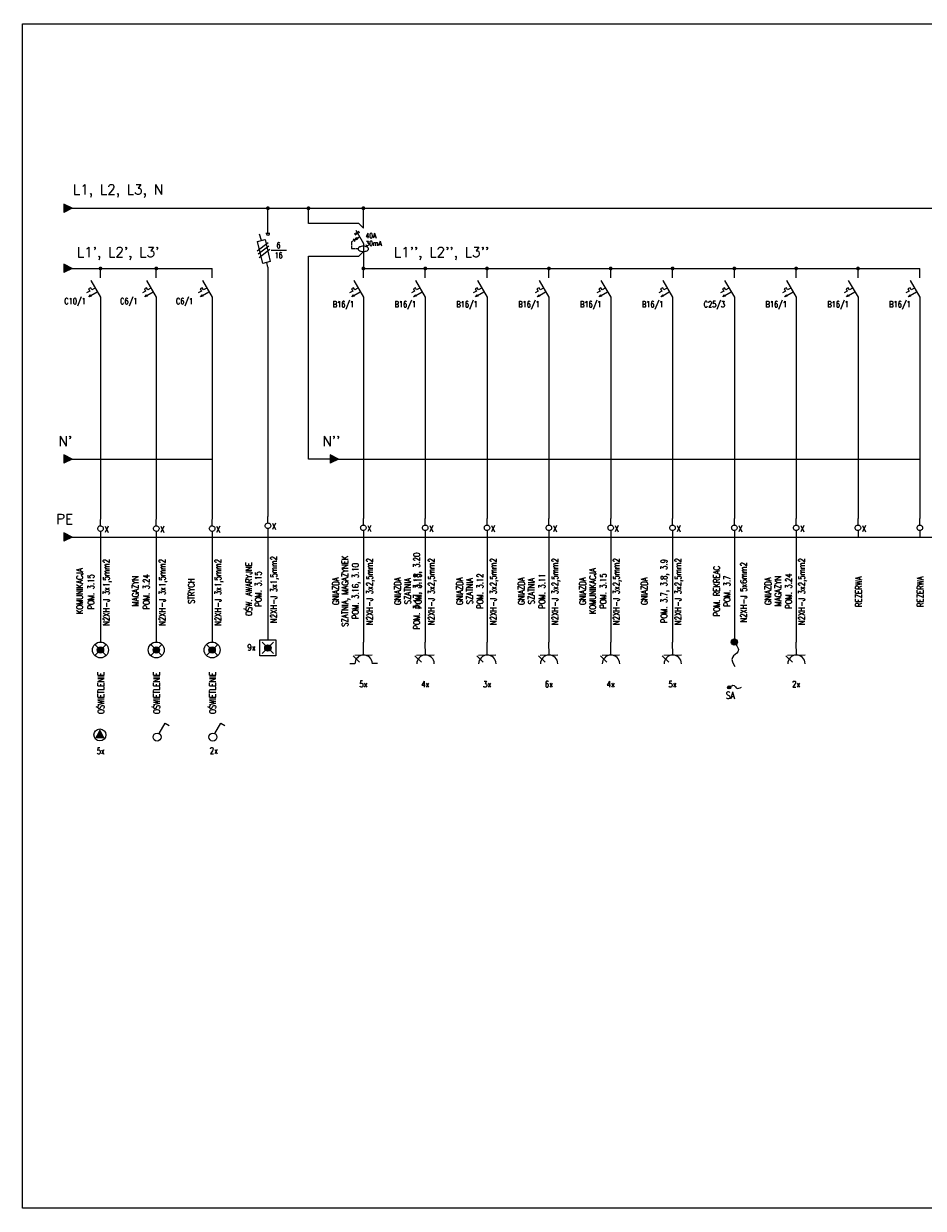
# Model space of a CAD drawing. Extents: x 2235 to 3915, y -856 to -559.
# Tile 3 of 7: x 2655 to 2881, y -856 to -559. Entities that reach past the tile are written whole.
import ezdxf
from ezdxf.enums import TextEntityAlignment as Align

# ---------------------------------------------------------------- set-up
doc = ezdxf.new("R2010")
doc.units = 0
doc.header["$MEASUREMENT"] = 0
for name, pattern in [('DASHED', [19.05, 12.7, -6.35]), ('HIDDEN', [0.375, 0.25, -0.125]), ('PIS1$025', [0]), ('PIS1$035', [0]), ('PIS1$10', [0])]:
    doc.linetypes.add(name, pattern=pattern)
for name, color, linetype in [('$TYPFIL_380V', 1, 'PIS1$025'), ('_E_aparaty', 7, 'Continuous'), ('_E_OSW', 7, 'Continuous'), ('A', 1, 'PIS1$025'), ('ATTEXT', 4, 'Continuous'), ('E_LOAD CIRCUIT', 7, 'Continuous'), ('E_OSW_PB', 240, 'Continuous'), ('E_PW', 255, 'DASHED'), ('E_PW-txt', 240, 'Continuous'), ('MODBUS RTU', 4, 'Continuous'), ('przewody', 7, 'Continuous'), ('WSCAD', 7, 'Continuous')]:
    doc.layers.add(name, color=color, linetype=linetype)
doc.styles.add('_ELEKTRYCZNY', font='romans.shx', dxfattribs={"width": 0.7})
doc.styles.add('ROMANS', font='romans.shx', dxfattribs={"width": 0.8})

# ---------------------------------------------------------------- blocks, each defined once
blk = doc.blocks.new('BEZPIECZNIK_3FAZY')
for p, q in [((0, -14.1), (0, 0)), ((-5.7, -20.9), (-7.4, -15.3)), ((-1.9, -14.2), (1.8, -14.2)), ((-9.5, -29.8), (0.1, -22.5)), ((-8.7, -32.7), (0.9, -25.4)), ((-7.8, -35.8), (1.8, -28.4)), ((3, -29.2), (16.5, -29.2)), ((0, -44.3), (-1, -40.3)), ((0, -44.3), (0, -50))]:
    blk.add_line(p, q)
blk.add_lwpolyline([(-9.1, -21.7), (-2.5, -20), (2, -39.4), (-4.6, -41.1)], close=True)
blk.add_circle((0, -15.4), 1.03)
at = {"style": 'ROMANS', "width": 0.8, "flags": 4}
blk.add_attdef('NR', text='', height=6, dxfattribs=at).set_placement((-12, -18.5), align=Align.RIGHT)
blk.add_attdef('TYP', (3.4, -17.7), '', height=5, dxfattribs=at)
for tag, p in [('WK', (9.4, -27.5)), ('PB', (9.4, -36.4))]:
    blk.add_attdef(tag, text='', height=5, dxfattribs=at).set_placement(p, align=Align.CENTER)
blk = doc.blocks.new('ZAC-1_ZA1')
at = {"color": 1, "linetype": 'PIS1$035'}
for p, q in [((0.000002, 0.3), (0.000008, 1)), ((-0.000002, -0.3), (-0.000008, -1))]:
    blk.add_line(p, q, dxfattribs=at)
blk.add_lwpolyline([(-0.3, 0.000002), (-0.290999, 0.075002), (-0.262999, 0.144002), (-0.218998, 0.205002), (-0.160998, 0.253001), (-0.092998, 0.285001), (-0.018998, 0.299), (0.056002, 0.295), (0.128002, 0.270999), (0.191002, 0.230998), (0.243001, 0.175998), (0.279001, 0.109998), (0.298, 0.037998), (0.298, -0.038003), (0.278999, -0.110002), (0.242999, -0.176002), (0.190998, -0.231002), (0.127998, -0.271001), (0.055998, -0.295001), (-0.019003, -0.299), (-0.093002, -0.284999), (-0.161002, -0.252999), (-0.219002, -0.204998), (-0.263001, -0.144998), (-0.291001, -0.074998), (-0.3, 0.000002)], dxfattribs=at)
at = {"color": 1, "flags": 3}
for p in [(0, 1), (0, -1)]:
    blk.add_attdef('#PT_L_1', p, '', height=1, dxfattribs=at)
at = {"flags": 3}
for tag, p in [('$LIB1', (1, 1)), ('$LIB2', (1, 1)), ('$NOMENC', (1, 1)), ('$REP_UNIQ', (1, 1)), ('$PASSANT', (1, 1)), ('$FONCTION', (1, 1)), ('$CLASSE', (1, 1)), ('$BOITE', (1, 1)), ('$ORIGINE', (0, 0))]:
    blk.add_attdef(tag, p, '', height=1, dxfattribs=at)
at = {"color": 0, "width": 0.7}
for tag, p in [('$ZACISK', (0.3, 0.25)), ('$LISTWA', (0.3, -0.75))]:
    blk.add_attdef(tag, p, '', height=0.5, dxfattribs=at)
blk = doc.blocks.new('*X19')
at = {"color": 0}
for p, q in [((44.28, -32.97), (44.26, -32.94)), ((44.28, -32.97), (44.96, -32.29)), ((44.42, -32.93), (44.35, -32.85)), ((44.56, -32.89), (44.44, -32.77)), ((44.53, -32.9), (45.02, -32.4)), ((44.69, -32.85), (44.53, -32.68)), ((44.83, -32.81), (44.61, -32.59)), ((44.97, -32.77), (44.7, -32.51)), ((44.78, -32.83), (45.09, -32.52)), ((45.11, -32.73), (44.79, -32.42)), ((45.12, -32.56), (44.88, -32.33)), ((45.03, -32.75), (45.15, -32.63))]:
    blk.add_line(p, q, dxfattribs=at)
blk = doc.blocks.new('ESKA_1FAZA')
for p, q in [((0, -7.73), (0, 0)), ((-8.8, -18.58), (-11.4, -20.08)), ((-8.07, -15.85), (-9.8, -16.85)), ((-9.8, -16.85), (-8.8, -18.58)), ((-7.07, -17.58), (-8.07, -15.85)), ((-8, -9.87), (0, -23.73)), ((-7.84, -22.24), (-2.64, -19.24)), ((-4.47, -16.08), (-7.07, -17.58)), ((-9.57, -23.24), (-8.09, -21.81)), ((-7.59, -22.67), (-9.57, -23.24)), ((-8.09, -21.81), (-7.59, -22.67)), ((0, -23.73), (0, -35))]:
    blk.add_line(p, q)
at = {"const_width": 0.4}
blk.add_lwpolyline([(-8, -9.87), (0, -23.73)], dxfattribs=at)
at = {"xscale": 2, "yscale": 2, "zscale": 2}
blk.add_blockref('*X19', (-97.98, 42.74), dxfattribs=at)
at = {"style": 'ROMANS', "width": 0.8}
for tag, p in [('NR', (1.58, -10.9)), ('TYP', (1.58, -18.99)), ('PAR', (1.58, -27.09))]:
    blk.add_attdef(tag, p, '', height=5, dxfattribs=at)
blk = doc.blocks.new('*X15')
at = {"color": 0}
for p, q in [((86.42, 151.16), (86.36, 151.22)), ((86.44, 151.32), (87.27, 152.15)), ((86.58, 151.19), (86.44, 151.32)), ((86.47, 151.17), (87.34, 152.04)), ((86.73, 151.21), (86.52, 151.42)), ((86.88, 151.24), (86.6, 151.52)), ((86.68, 151.21), (87.4, 151.92)), ((87.03, 151.26), (86.68, 151.61)), ((87.18, 151.29), (86.76, 151.71)), ((87.34, 151.31), (86.84, 151.81)), ((86.89, 151.24), (87.46, 151.81)), ((87.49, 151.34), (86.92, 151.9)), ((87.64, 151.36), (87, 152)), ((87.6, 151.58), (87.08, 152.1)), ((87.11, 151.28), (87.53, 151.7)), ((87.36, 152), (87.16, 152.2)), ((87.32, 151.31), (87.59, 151.59)), ((87.53, 151.34), (87.66, 151.48))]:
    blk.add_line(p, q, dxfattribs=at)
blk = doc.blocks.new('Różnicówka 1-faz')
for p, q in [((0, -27.8), (0, -6.9)), ((-9.2, -33.5), (-4.3, -30.7)), ((-8.5, -34.6), (-3.7, -31.8)), ((-8, -29.9), (0, -43.8)), ((-6.7, -38.4), (-4, -36.8)), ((-10.7, -38.8), (-9, -41.7)), ((-7.2, -37.5), (-9, -39.7)), ((-9, -39.7), (-6.1, -39.2)), ((-7.2, -37.5), (-6.1, -39.2)), ((0, -43.8), (0, -70))]:
    blk.add_line(p, q)
at = {"linetype": 'HIDDEN'}
for p, q in [((-12.5, -41.8), (-9.9, -40.2)), ((-12.5, -41.8), (-12.5, -49.3)), ((-5.5, -49.3), (-12.5, -49.3))]:
    blk.add_line(p, q, dxfattribs=at)
at = {"const_width": 0.4}
blk.add_lwpolyline([(-8, -29.9), (0, -43.8)], dxfattribs=at)
blk.add_lwpolyline([(5.4, -49.3, 0.174704), (5.1, -48.3, 0.104203), (3.8, -47.3, 0.064948), (2.2, -46.8, 0.051099), (0, -46.5, 0.051099), (-2.2, -46.8, 0.064948), (-3.9, -47.3, 0.104203), (-5.2, -48.3, 0.174704), (-5.5, -49.3, 0.174704), (-5.2, -50.2, 0.104203), (-3.9, -51.2, 0.064948), (-2.2, -51.8, 0.051099), (0, -52, 0.051099), (2.2, -51.8, 0.064948), (3.8, -51.2, 0.104203), (5.1, -50.2, 0.174704)], format="xyb", close=True)
at = {"xscale": 2, "yscale": 2, "zscale": 2}
blk.add_blockref('*X15', (-181.6, -342), dxfattribs=at)
at = {"style": 'ROMANS', "width": 0.8, "flags": 4}
for tag, p in [('TYP', (2.3, -29.9)), ('IN', (2.3, -38)), ('ID', (2.3, -46.1))]:
    blk.add_attdef(tag, p, '', height=5, dxfattribs=at)
blk = doc.blocks.new('_E_Wypust')
at = {"linetype": 'ByBlock'}
h = blk.add_hatch(color=0, dxfattribs=at)
edge = h.paths.add_edge_path()
edge.add_arc((0, 0), 0.398, 0, 360)
at = {"color": 0, "linetype": 'ByBlock'}
blk.add_circle((0, 0), 0.398, dxfattribs=at)
blk.add_spline([(0, 0), (1.23, 0.46), (1.93, -0.24), (3.08, 0.05)], degree=3, dxfattribs=at)
blk = doc.blocks.new('*U173')
h = blk.add_hatch(color=0)
edge = h.paths.add_edge_path()
edge.add_arc((0, 0), 0.8, 0, 360)
at = {"color": 0, "linetype": 'ByBlock'}
for p, q in [((1.41, 1.41), (-1.41, -1.41)), ((-1.41, 1.41), (1.41, -1.41))]:
    blk.add_line(p, q, dxfattribs=at)
blk.add_circle((0, 0), 2, dxfattribs=at)
at = {"color": 0}
blk.add_circle((0, 0), 0.8, dxfattribs=at)
blk = doc.blocks.new('_E_Czujka')
at = {"linetype": 'ByBlock', "lineweight": -2}
blk.add_hatch(color=0, dxfattribs=at).paths.add_polyline_path([(0, 1.5), (1.23, -0.86), (-1.23, -0.86)])
at = {"color": 0, "linetype": 'ByBlock', "lineweight": -2}
blk.add_circle((0, 0), 1.5, dxfattribs=at)
blk = doc.blocks.new('*U153')
at = {"color": 0, "linetype": 'ByBlock'}
for p, q in [((0.5, 0.87), (2, 3.46)), ((2, 3.46), (3.04, 2.86))]:
    blk.add_line(p, q, dxfattribs=at)
blk.add_circle((0, 0), 1, dxfattribs=at)
blk = doc.blocks.new('_E_Oprawa awaryjna z wlasnym zrodlem')
h = blk.add_hatch(color=0)
edge = h.paths.add_edge_path()
edge.add_arc((0, 0), 0.8, 0, 360)
at = {"color": 0, "linetype": 'ByBlock'}
for p, q in [((1.41, 1.41), (-1.41, -1.41)), ((-1.41, 1.41), (1.41, -1.41))]:
    blk.add_line(p, q, dxfattribs=at)
blk.add_lwpolyline([(-2, 2), (2, 2), (2, -2), (-2, -2)], close=True, dxfattribs=at)
at = {"color": 0}
blk.add_circle((0, 0), 0.8, dxfattribs=at)
blk = doc.blocks.new('*U29')
at = {"color": 0, "linetype": 'ByBlock'}
for p, q in [((2.06, 0), (0, 0)), ((2.06, -1.38), (2.06, 1.37))]:
    blk.add_line(p, q, dxfattribs=at)
at = {"color": 1, "linetype": 'ByBlock'}
blk.add_line((3.19, -0.64), (2.18, -1.65), dxfattribs=at)
at = {"color": 0, "linetype": 'ByBlock'}
blk.add_arc((3.44, 0), 1.38, 90, 270, dxfattribs=at)
at = {"color": 240, "style": '_ELEKTRYCZNY', "width": 0.8}
for tag, height, p in [('PODWOJNE_POJEDYNCZE', 1, (0.71, -2.11)), ('1', 1.4, (4.39, 0))]:
    blk.add_attdef(tag, text='', height=height, rotation=90, dxfattribs=at).set_placement(p, align=Align.MIDDLE_CENTER)

msp = doc.modelspace()

# ---------------------------------------------------------------- hatches: boundary and pattern name
at = {"layer": 'E_LOAD CIRCUIT', "lineweight": 0, "ltscale": 0.051}
h = msp.add_hatch(color=4, dxfattribs=at)
h.dxf.hatch_style = 1
h.paths.add_polyline_path([(2665.55, -666.88), (2665.55, -667.91), (2667.63, -667.91)])
h.paths.add_polyline_path([(2665.55, -667.91), (2665.55, -668.94), (2667.63, -667.91)])
h = msp.add_hatch(color=4, dxfattribs=at)
h.dxf.hatch_style = 1
h.paths.add_polyline_path([(2732.36, -666.88), (2732.36, -667.91), (2734.43, -667.91)])
h.paths.add_polyline_path([(2732.36, -667.91), (2732.36, -668.94), (2734.43, -667.91)])
at = {"layer": 'WSCAD', "linetype": 'Continuous'}
h = msp.add_hatch(color=256, dxfattribs=at)
h.dxf.hatch_style = 1
h.paths.add_polyline_path([(2665.55, -603.99), (2665.55, -605.02), (2667.63, -605.02)])
h.paths.add_polyline_path([(2665.55, -605.02), (2665.55, -606.05), (2667.63, -605.02)])
h = msp.add_hatch(color=256, dxfattribs=at)
h.dxf.hatch_style = 1
h.paths.add_polyline_path([(2665.55, -619.08), (2665.55, -620.12), (2667.63, -620.12)])
h.paths.add_polyline_path([(2665.55, -620.12), (2665.55, -621.15), (2667.63, -620.12)])
h = msp.add_hatch(color=256, dxfattribs=at)
edge = h.paths.add_edge_path()
edge.add_arc((2740.65, -620.11), 0.175, 0, 360)
h = msp.add_hatch(color=256, dxfattribs=at)
edge = h.paths.add_edge_path()
edge.add_arc((2756.16, -620.11), 0.175, 0, 360)
h = msp.add_hatch(color=256, dxfattribs=at)
edge = h.paths.add_edge_path()
edge.add_arc((2771.67, -620.11), 0.175, 0, 360)
h = msp.add_hatch(color=256, dxfattribs=at)
edge = h.paths.add_edge_path()
edge.add_arc((2787.18, -620.11), 0.175, 0, 360)
h = msp.add_hatch(color=256, dxfattribs=at)
edge = h.paths.add_edge_path()
edge.add_arc((2802.69, -620.11), 0.175, 0, 360)
h = msp.add_hatch(color=256, dxfattribs=at)
edge = h.paths.add_edge_path()
edge.add_arc((2818.2, -620.11), 0.175, 0, 360)
h = msp.add_hatch(color=256, dxfattribs=at)
edge = h.paths.add_edge_path()
edge.add_arc((2833.7, -620.11), 0.175, 0, 360)
h = msp.add_hatch(color=256, dxfattribs=at)
edge = h.paths.add_edge_path()
edge.add_arc((2849.21, -620.11), 0.175, 0, 360)
h = msp.add_hatch(color=256, dxfattribs=at)
edge = h.paths.add_edge_path()
edge.add_arc((2864.72, -620.11), 0.175, 0, 360)
h = msp.add_hatch(color=3, dxfattribs=at)
h.dxf.hatch_style = 1
h.paths.add_polyline_path([(2665.55, -686.43), (2665.55, -687.46), (2667.63, -687.46)])
h.paths.add_polyline_path([(2667.63, -687.46), (2665.55, -687.46), (2665.55, -688.49)])

# ---------------------------------------------------------------- linework, layer by layer
at = {"layer": '$TYPFIL_380V', "color": 4, "linetype": 'PIS1$10'}
for p, q in [((2674.71, -687.66), (2674.71, -713.97)), ((2688.71, -687.66), (2688.71, -713.97)), ((2702.71, -687.66), (2702.71, -713.97)), ((2716.71, -686.94), (2716.71, -713.26)), ((2740.65, -687.46), (2740.65, -713.77)), ((2756.17, -687.46), (2756.17, -713.77)), ((2771.68, -687.46), (2771.68, -713.77)), ((2787.18, -687.46), (2787.18, -713.77)), ((2802.69, -687.46), (2802.69, -713.77)), ((2818.2, -687.46), (2818.2, -713.77)), ((2833.71, -687.46), (2833.71, -713.77)), ((2849.22, -687.46), (2849.22, -713.78))]:
    msp.add_line(p, q, dxfattribs=at)
for points in [[(2740.66, -630.78), (2740.65, -682.81)], [(2756.17, -630.78), (2756.17, -643.54)], [(2756.17, -630.78), (2756.17, -682.81)], [(2771.68, -630.78), (2771.68, -643.54)], [(2771.68, -630.78), (2771.68, -682.81)], [(2787.18, -630.78), (2787.18, -643.54)], [(2787.18, -630.78), (2787.18, -682.81)], [(2802.69, -630.78), (2802.69, -643.54)], [(2802.69, -630.78), (2802.69, -682.81)], [(2818.2, -630.78), (2818.2, -643.54)], [(2818.2, -630.78), (2818.2, -682.81)], [(2833.71, -630.78), (2833.71, -643.54)], [(2833.71, -630.78), (2833.71, -682.81)], [(2849.22, -630.78), (2849.22, -643.54)], [(2849.22, -630.78), (2849.22, -682.81)], [(2864.72, -630.78), (2864.72, -643.54)], [(2864.72, -630.78), (2864.72, -682.81)], [(2880.23, -630.78), (2880.23, -643.54)], [(2880.23, -630.78), (2880.23, -682.81)]]:
    msp.add_lwpolyline(points)
at = {"layer": 'E_LOAD CIRCUIT', "color": 0, "lineweight": 0, "ltscale": 0.051}
for p, q in [((2667.63, -605.02), (2665.55, -603.99)), ((2665.55, -603.99), (2665.55, -606.05)), ((2667.63, -605.02), (2665.55, -606.05)), ((2667.63, -620.12), (2665.55, -619.08)), ((2665.55, -619.08), (2665.55, -621.15)), ((2667.63, -620.12), (2665.55, -621.15))]:
    msp.add_line(p, q, dxfattribs=at)
at = {"layer": 'E_LOAD CIRCUIT', "color": 4, "lineweight": 0, "ltscale": 0.051}
for p, q in [((2667.63, -667.91), (2665.55, -666.88)), ((2665.55, -666.88), (2665.55, -668.94)), ((2667.63, -667.91), (2665.55, -668.94)), ((2734.43, -667.91), (2732.36, -666.88)), ((2732.36, -666.88), (2732.36, -668.94)), ((2734.43, -667.91), (2732.36, -668.94))]:
    msp.add_line(p, q, dxfattribs=at)
at = {"layer": 'E_LOAD CIRCUIT', "color": 3, "lineweight": 0, "ltscale": 0.051}
for p, q in [((2667.63, -687.46), (2665.55, -686.43)), ((2665.55, -686.43), (2665.55, -688.49)), ((2667.63, -687.46), (2665.55, -688.49))]:
    msp.add_line(p, q, dxfattribs=at)
at = {"layer": 'MODBUS RTU', "linetype": 'Continuous'}
for p, q in [((2740.66, -610.04), (2739.52, -608.81)), ((2740.65, -615.87), (2739.52, -617.04))]:
    msp.add_line(p, q, dxfattribs=at)
for points in [[(2739.52, -608.81), (2726.88, -608.81), (2726.88, -605.02)], [(2733.13, -667.91), (2726.88, -667.91), (2726.88, -617.04)], [(2726.88, -617.04), (2739.52, -617.04)]]:
    msp.add_lwpolyline(points, dxfattribs=at)
at = {"layer": 'przewody', "const_width": 0.476}
for points in [[(2716.47, -605.02, 1), (2716.95, -605.02, 1)], [(2726.64, -605.02, 1), (2727.12, -605.02, 1)], [(2740.42, -605.02, 1), (2740.9, -605.02, 1)], [(2674.47, -620.12, 1), (2674.95, -620.12, 1)], [(2688.47, -620.12, 1), (2688.95, -620.12, 1)], [(2740.42, -620.12, 1), (2740.9, -620.12, 1)], [(2755.93, -620.12, 1), (2756.41, -620.12, 1)], [(2771.44, -620.12, 1), (2771.91, -620.12, 1)], [(2786.95, -620.12, 1), (2787.42, -620.12, 1)], [(2802.45, -620.12, 1), (2802.93, -620.12, 1)], [(2817.96, -620.12, 1), (2818.44, -620.12, 1)], [(2833.47, -620.12, 1), (2833.95, -620.12, 1)], [(2848.98, -620.12, 1), (2849.45, -620.12, 1)], [(2864.49, -620.12, 1), (2864.96, -620.12, 1)]]:
    msp.add_lwpolyline(points, format="xyb", close=True, dxfattribs=at)
at = {"layer": 'WSCAD', "linetype": 'Continuous'}
for p, q in [((2665.55, -605.02), (3050.61, -605.02)), ((2716.71, -607.22), (2716.71, -605.02)), ((2667.63, -620.12), (2702.71, -620.12)), ((2740.66, -620.12), (2880.23, -620.12)), ((2716.71, -621.39), (2716.71, -682.3)), ((2674.71, -630.78), (2674.71, -683.01)), ((2688.71, -630.78), (2688.71, -683.01)), ((2702.71, -630.78), (2702.71, -683.01))]:
    msp.add_line(p, q, dxfattribs=at)
at = {"layer": 'WSCAD', "color": 4, "linetype": 'Continuous'}
for p, q in [((2665.55, -667.91), (2702.71, -667.91)), ((2734.43, -667.91), (2880.23, -667.91))]:
    msp.add_line(p, q, dxfattribs=at)
at = {"layer": 'WSCAD', "color": 3, "linetype": 'Continuous'}
msp.add_line((2665.55, -687.46), (3050.61, -687.46), dxfattribs=at)
at = {"layer": 'WSCAD'}
for p, q in [((2738.53, -719.26), (2737.24, -719.26)), ((2744.19, -719.2), (2742.89, -719.2))]:
    msp.add_line(p, q, dxfattribs=at)
at = {"layer": 'WSCAD', "linetype": 'Continuous'}
msp.add_lwpolyline([(2655.18, -558.75), (3075.18, -558.75), (3075.18, -855.75), (2655.18, -855.75)], close=True, dxfattribs=at)

# ---------------------------------------------------------------- block references
at = {"layer": '_E_aparaty'}
for name, p, xscale, yscale, zscale, values in [('Różnicówka 1-faz', (2740.66, -603.37), 0.2402917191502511, 0.2402917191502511, 0.2402917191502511, {'IN': '40A', 'ID': '30mA'}), ('BEZPIECZNIK_3FAZY', (2716.71, -607.22), 0.283364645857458, 0.283364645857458, 0.283364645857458, {'WK': '6', 'PB': '16'})]:
    msp.add_blockref(name, p, dxfattribs=dict(at, xscale=xscale, yscale=yscale, zscale=zscale)).add_auto_attribs(values)
ref = msp.add_blockref('ESKA_1FAZA', (2674.71, -620.12), dxfattribs=dict(at, xscale=0.3045846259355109, yscale=0.3045846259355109, zscale=0.3045846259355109))
ref.add_attrib('PAR', 'C10/1', (2665.63, -629.07), dxfattribs={"layer": '0', "height": 1.523, "style": 'ROMANS', "width": 0.8})
ref = msp.add_blockref('ESKA_1FAZA', (2688.71, -620.12), dxfattribs=dict(at, xscale=0.3045846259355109, yscale=0.3045846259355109, zscale=0.3045846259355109))
ref.add_attrib('PAR', 'C6/1', (2679.63, -629.07), dxfattribs={"layer": '0', "height": 1.523, "style": 'ROMANS', "width": 0.8})
ref = msp.add_blockref('ESKA_1FAZA', (2702.71, -620.12), dxfattribs=dict(at, xscale=0.3045846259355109, yscale=0.3045846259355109, zscale=0.3045846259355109))
ref.add_attrib('PAR', 'C6/1', (2693.63, -629.07), dxfattribs={"layer": '0', "height": 1.523, "style": 'ROMANS', "width": 0.8})
ref = msp.add_blockref('ESKA_1FAZA', (2740.66, -620.12), dxfattribs=dict(at, xscale=0.3045846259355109, yscale=0.3045846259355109, zscale=0.3045846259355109))
ref.add_attrib('PAR', 'B16/1', (2732.96, -629.86), dxfattribs={"layer": '0', "height": 1.523, "style": 'ROMANS', "width": 0.8})
ref = msp.add_blockref('ESKA_1FAZA', (2756.17, -620.12), dxfattribs=dict(at, xscale=0.3045846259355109, yscale=0.3045846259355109, zscale=0.3045846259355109))
ref.add_attrib('PAR', 'B16/1', (2748.47, -629.86), dxfattribs={"layer": '0', "height": 1.523, "style": 'ROMANS', "width": 0.8})
ref = msp.add_blockref('ESKA_1FAZA', (2771.68, -620.12), dxfattribs=dict(at, xscale=0.3045846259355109, yscale=0.3045846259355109, zscale=0.3045846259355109))
ref.add_attrib('PAR', 'B16/1', (2763.97, -629.86), dxfattribs={"layer": '0', "height": 1.523, "style": 'ROMANS', "width": 0.8})
ref = msp.add_blockref('ESKA_1FAZA', (2787.18, -620.12), dxfattribs=dict(at, xscale=0.3045846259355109, yscale=0.3045846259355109, zscale=0.3045846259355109))
ref.add_attrib('PAR', 'B16/1', (2779.48, -629.86), dxfattribs={"layer": '0', "height": 1.523, "style": 'ROMANS', "width": 0.8})
ref = msp.add_blockref('ESKA_1FAZA', (2802.69, -620.12), dxfattribs=dict(at, xscale=0.3045846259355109, yscale=0.3045846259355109, zscale=0.3045846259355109))
ref.add_attrib('PAR', 'B16/1', (2794.99, -629.86), dxfattribs={"layer": '0', "height": 1.523, "style": 'ROMANS', "width": 0.8})
ref = msp.add_blockref('ESKA_1FAZA', (2818.2, -620.12), dxfattribs=dict(at, xscale=0.3045846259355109, yscale=0.3045846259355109, zscale=0.3045846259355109))
ref.add_attrib('PAR', 'B16/1', (2810.5, -629.86), dxfattribs={"layer": '0', "height": 1.523, "style": 'ROMANS', "width": 0.8})
ref = msp.add_blockref('ESKA_1FAZA', (2833.71, -620.12), dxfattribs=dict(at, xscale=0.3045846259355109, yscale=0.3045846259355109, zscale=0.3045846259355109))
ref.add_attrib('PAR', 'C25/3', (2826.01, -629.86), dxfattribs={"layer": '0', "height": 1.523, "style": 'ROMANS', "width": 0.8})
ref = msp.add_blockref('ESKA_1FAZA', (2849.22, -620.12), dxfattribs=dict(at, xscale=0.3045846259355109, yscale=0.3045846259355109, zscale=0.3045846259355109))
ref.add_attrib('PAR', 'B16/1', (2841.51, -629.86), dxfattribs={"layer": '0', "height": 1.523, "style": 'ROMANS', "width": 0.8})
ref = msp.add_blockref('ESKA_1FAZA', (2864.72, -620.12), dxfattribs=dict(at, xscale=0.3045846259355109, yscale=0.3045846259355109, zscale=0.3045846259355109))
ref.add_attrib('PAR', 'B16/1', (2857.02, -629.86), dxfattribs={"layer": '0', "height": 1.523, "style": 'ROMANS', "width": 0.8})
ref = msp.add_blockref('ESKA_1FAZA', (2880.23, -620.12), dxfattribs=dict(at, xscale=0.3045846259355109, yscale=0.3045846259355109, zscale=0.3045846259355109))
ref.add_attrib('PAR', 'B16/1', (2872.53, -629.86), dxfattribs={"layer": '0', "height": 1.523, "style": 'ROMANS', "width": 0.8})
at = {"layer": '_E_OSW', "linetype": 'ByBlock'}
for name, p in [('*U173', (2674.71, -715.77)), ('*U173', (2688.71, -715.77)), ('*U173', (2702.71, -715.77)), ('_E_Czujka', (2674.56, -737.08)), ('*U153', (2688.9, -737.6)), ('*U153', (2702.9, -737.6))]:
    msp.add_blockref(name, p, dxfattribs=at)
at = {"layer": 'A', "xscale": 2.3232, "yscale": 2.3232, "zscale": 2.3232}
for p in [(2674.71, -685.34), (2688.71, -685.34), (2702.71, -685.34), (2716.71, -684.62), (2740.65, -685.14), (2756.17, -685.14), (2771.68, -685.14), (2787.18, -685.14), (2802.69, -685.14), (2818.2, -685.14), (2833.71, -685.14), (2849.22, -685.14), (2864.72, -685.14), (2880.23, -685.14)]:
    msp.add_blockref('ZAC-1_ZA1', p, dxfattribs=at)
at = {"layer": 'E_OSW_PB', "color": 0}
msp.add_blockref('_E_Oprawa awaryjna z wlasnym zrodlem', (2716.71, -715.26), dxfattribs=at)
at = {"layer": 'E_PW', "linetype": 'Continuous', "xscale": 2, "yscale": 2, "zscale": 2, "rotation": 270}
msp.add_blockref('_E_Wypust', (2833.69, -713.77), dxfattribs=at)
at = {"layer": 'E_PW', "linetype": 'Continuous'}
msp.add_blockref('_E_Wypust', (2832.4, -725.14), dxfattribs=at)
at = {"layer": 'WSCAD', "xscale": 1.587133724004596, "yscale": 1.587133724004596, "zscale": 1.587133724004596, "rotation": 270.6660601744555}
for p in [(2740.65, -713.77), (2756.17, -713.78), (2771.68, -713.78), (2787.18, -713.78), (2802.69, -713.78), (2818.2, -713.78), (2849.22, -713.78)]:
    msp.add_blockref('*U29', p, dxfattribs=at)

# ---------------------------------------------------------------- texts
at = {"layer": 'ATTEXT', "color": 0, "lineweight": 0, "char_height": 2.5, "attachment_point": 1, "style": 'ROMANS'}
for s, insert in [('\\pi3.40323;{\\Fromans|c238;\\W1;L1, L2, L3, N}', (2664.4, -599.06)), ("\\pi4.77227;{\\Fromans|c238;\\W1;L1', L2', L3'}", (2664.02, -614.75)), ("\\pi2.98656;{\\Fromans|c238;\\W1;L1'', L2'', L3''}", (2745.31, -614.75))]:
    msp.add_mtext_dynamic_manual_height_columns(s, width=32.7588, gutter_width=1.56, heights=[0], dxfattribs=dict(at, insert=insert))
at = {"layer": 'ATTEXT', "lineweight": 0, "char_height": 2.5, "attachment_point": 1, "style": 'ROMANS'}
for s, insert in [("\\pi14.95084;{\\Fromans|c238;\\W1;N'}", (2619.49, -662.14)), ("\\pi14.95084;{\\Fromans|c238;\\W1;N'}", (2649.2, -662.14)), ("\\pi14.35561;{\\Fromans|c238;\\W1;N''}", (2716, -662.14))]:
    msp.add_mtext_dynamic_manual_height_columns(s, width=32.7588, gutter_width=1.56, heights=[0], dxfattribs=dict(at, insert=insert))
at = {"layer": 'ATTEXT', "color": 3, "lineweight": 0, "char_height": 2.5, "attachment_point": 1, "style": 'ROMANS'}
for insert in [(2619.49, -681.69), (2649.2, -681.69)]:
    msp.add_mtext_dynamic_manual_height_columns('\\pi14.35561;{\\Fromans|c238;\\W1;PE}', width=32.7588, gutter_width=1.56, heights=[0], dxfattribs=dict(at, insert=insert))
at = {"layer": 'E_PW-txt', "color": 240, "style": '_ELEKTRYCZNY', "width": 0.75}
msp.add_text('SA', height=1.8, dxfattribs=at).set_placement((2831.58, -728.03))
at = {"layer": 'WSCAD', "style": 'ROMANS', "width": 0.8}
for s, height, p in [('X', 1.58, (2676.23, -685.52)), ('X', 1.58, (2690.23, -685.52)), ('X', 1.58, (2704.23, -685.52)), ('X', 1.58, (2718.23, -684.8)), ('X', 1.58, (2742.16, -685.31)), ('X', 1.58, (2757.68, -685.32)), ('X', 1.58, (2773.19, -685.32)), ('X', 1.58, (2788.7, -685.32)), ('X', 1.58, (2804.21, -685.32)), ('X', 1.58, (2819.72, -685.32)), ('X', 1.58, (2835.22, -685.32)), ('X', 1.58, (2850.73, -685.32)), ('X', 1.58, (2866.24, -685.32)), ('9x', 1.584, (2712.56, -715.14)), ('5x', 1.584, (2740.64, -724.33)), ('4x', 1.584, (2756.16, -724.34)), ('3x', 1.584, (2771.67, -724.34)), ('6x', 1.584, (2787.17, -724.34)), ('4x', 1.584, (2802.68, -724.34)), ('5x', 1.584, (2818.19, -724.34)), ('2x', 1.584, (2849.21, -724.34)), ('5x', 1.584, (2674.75, -741.11)), ('2x', 1.584, (2703.11, -741))]:
    msp.add_text(s, height=height, dxfattribs=at).set_placement(p, align=Align.MIDDLE)
for s, p in [('N2XH-J 3x1,5mm2', (2676.43, -701.32)), ('N2XH-J 3x1,5mm2', (2690.43, -701.32)), ('N2XH-J 3x1,5mm2', (2704.43, -701.32)), ('OŚW. AWARYJNE', (2711.66, -700.48)), ('N2XH-J 3x1,5mm2', (2718.43, -700.6)), ('SZATNIA, MAGAZYNEK', (2736.27, -701)), ('POM. 3.16, 3.10', (2738.91, -701)), ('N2XH-J 3x2,5mm2', (2742.44, -701.12)), ('POM. 3.17, 3.18, 3.20', (2754.27, -701)), ('N2XH-J 3x2,5mm2', (2757.96, -701.12)), ('N2XH-J 3x2,5mm2', (2773.47, -701.12)), ('N2XH-J 3x2,5mm2', (2788.97, -701.12)), ('N2XH-J 3x2,5mm2', (2804.33, -701.12)), ('POM. 3.7, 3.8, 3.9', (2816.31, -701)), ('N2XH-J 3x2,5mm2', (2819.84, -701.12)), ('N2XH-J 5x6mm2', (2836.02, -701.31)), ('N2XH-J 3x2,5mm2', (2850.86, -701.12)), ('KOMUNIKACJA', (2669.49, -701)), ('POM. 3.15', (2672.3, -701.2)), ('MAGAZYN', (2683.49, -701)), ('POM. 3.24', (2686.22, -701.2)), ('POM. 3.15', (2714.29, -700.48)), ('GNIAZDA', (2733.74, -701)), ('GNIAZDA', (2749.26, -701)), ('SZATNIA', (2751.79, -701)), ('POM. 3.13', (2754.42, -701)), ('GNIAZDA', (2764.77, -701)), ('SZATNIA', (2767.3, -701)), ('POM. 3.12', (2769.93, -701)), ('GNIAZDA', (2780.28, -701)), ('SZATNIA', (2782.81, -701)), ('POM. 3.11', (2785.44, -701)), ('GNIAZDA', (2795.63, -701)), ('KOMUNIKACJA', (2798.16, -701)), ('POM. 3.15', (2800.8, -701)), ('GNIAZDA', (2811.14, -701)), ('POM. REKREAC', (2829.26, -701)), ('POM. 3.7', (2831.89, -701)), ('GNIAZDA', (2842.16, -701)), ('MAGAZYN', (2844.69, -701)), ('POM. 3.24', (2847.32, -701)), ('REZERWA', (2864.88, -701.12)), ('REZERWA', (2880.33, -701.12)), ('STRYCH', (2697.49, -701)), ('OŚWIETLENIE', (2674.57, -726.53)), ('OŚWIETLENIE', (2688.57, -726.53)), ('OŚWIETLENIE', (2702.57, -726.53))]:
    msp.add_text(s, height=1.584, rotation=90, dxfattribs=at).set_placement(p, align=Align.MIDDLE)

doc.saveas('drawing.dxf')
